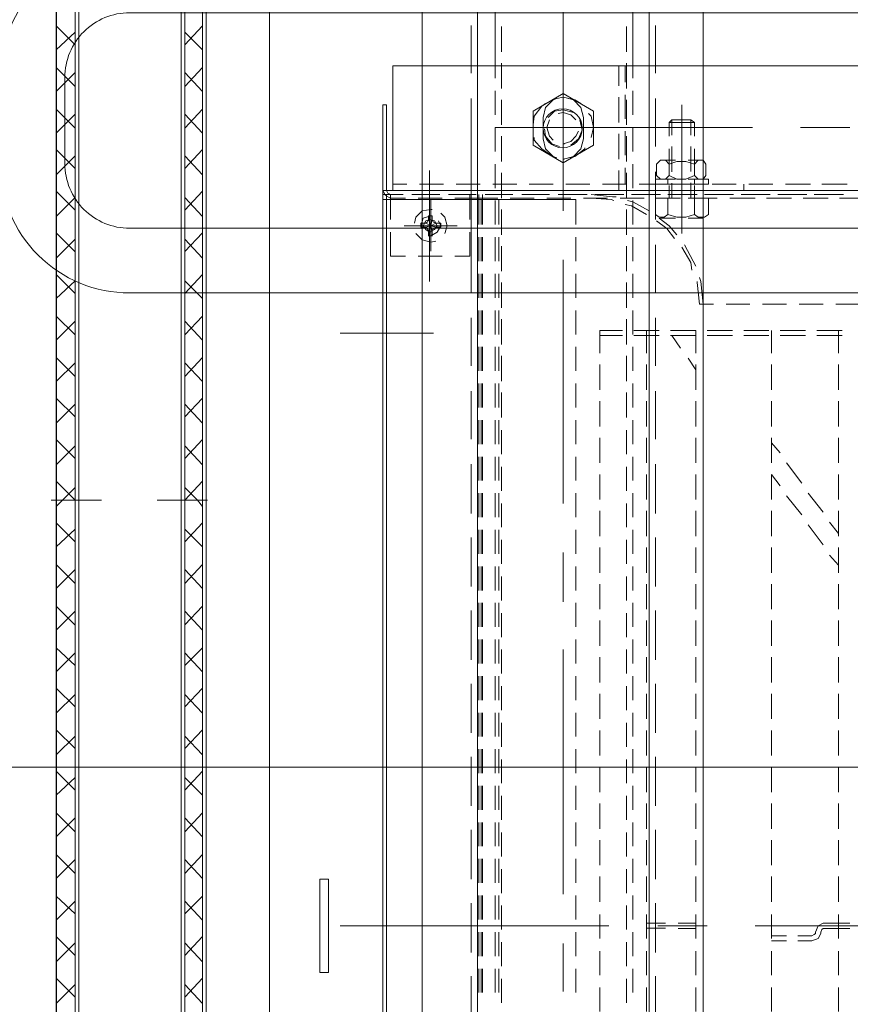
# Model space of a CAD drawing. Header units: millimetres. Extents: x -1435 to 74790, y -2508 to 13830.
# Tile 43 of 95: x 14970 to 15162, y 5265 to 5493. Entities that reach past the tile are written whole.
import ezdxf
from ezdxf.enums import TextEntityAlignment as Align

# ---------------------------------------------------------------- set-up
doc = ezdxf.new("R2010")
doc.units = ezdxf.units.MM
for name, color, linetype, lineweight, true_color in [('A-CEILING-01', 7, 'Continuous', 5, 0xd56ca8), ('A-CEILING-05', 7, 'Continuous', 5, 0x139b48), ('M-MEP-ELLG-LIGHT', 5, 'Continuous', 15, 0x0000ff)]:
    doc.layers.add(name, color=color, linetype=linetype, lineweight=lineweight, true_color=true_color)
doc.layers.add('A-LIGHT', color=1, linetype='Continuous', lineweight=5)
for name, color, linetype, true_color in [('ACMV-EQP-CHW', 30, 'Continuous', 0xff7f00), ('ACMV-FCU', 30, 'Continuous', 0xff7f00), ('RCP LAYOUT', 9, 'Continuous', 0x808080)]:
    doc.layers.add(name, color=color, linetype=linetype, true_color=true_color)
doc.styles.get("Standard").update_dxf_attribs({"font": 'arial.ttf'})

# ---------------------------------------------------------------- blocks, each defined once
blk = doc.blocks.new('LIGHT-600X600MM')
at = {"color": 0}
blk.add_lwpolyline([(-300, 300), (-300, -300), (300, -300), (300, 300)], close=True, dxfattribs=at)
for points in [[(-165, -160), (-165, -140, -0.414214), (-135, -110), (135, -110, -0.414214), (165, -140), (165, -160, -0.414214), (135, -190), (-135, -190, -0.414214)], [(-150, -160), (-150, -140, -0.414214), (-135, -125), (135, -125, -0.414214), (150, -140), (150, -160, -0.414214), (135, -175), (-135, -175, -0.414214)]]:
    blk.add_lwpolyline(points, format="xyb", close=True, dxfattribs=at)
blk.add_attdef('E', text='', height=100).set_placement((400, 250), align=Align.MIDDLE_CENTER)
blk = doc.blocks.new('A$C98a85b24')
at = {"layer": 'M-MEP-ELLG-LIGHT', "color": 8, "true_color": 0x808080}
blk.add_blockref('LIGHT-600X600MM', (10939.99, 5619.99), dxfattribs=at)
blk = doc.blocks.new('A$C256bf26b')
at = {"layer": 'A-CEILING-01', "true_color": 0x808080}
h = blk.add_hatch(dxfattribs=at)
h.set_pattern_fill('ANSI37', color=8, scale=2000)
h.set_pattern_definition([(45, (0, 0), (-176.7767, 176.7767), []), (135, (0, 0), (-176.7767, -176.7767), [])])
edge = h.paths.add_edge_path()
edge.add_line((17350, 13380), (12020, 13380))
edge.add_line((12020, 13380), (12020, 13280))
edge.add_line((12020, 13280), (11820, 13280))
edge.add_line((11820, 13280), (11820, 13380))
edge.add_line((11820, 13380), (6090, 13380))
edge.add_line((6090, 13380), (6090, 13280))
edge.add_line((6090, 13280), (5890, 13280))
edge.add_line((5890, 13280), (5890, 13380))
edge.add_line((5890, 13380), (350, 13380))
edge.add_line((350, 13380), (200, 13380))
edge.add_line((200, 13380), (200, 4520))
edge.add_line((200, 4520), (650, 4520))
edge.add_line((650, 4520), (650, 4220))
edge.add_line((650, 4220), (200, 4220))
edge.add_line((200, 4220), (200, 3270))
edge.add_line((200, 3270), (3945, 3270))
edge.add_line((3945, 3270), (3945, 3920))
edge.add_line((3945, 3920), (6135, 3920))
edge.add_line((6135, 3920), (6135, 3270))
edge.add_line((6135, 3270), (9805, 3270))
edge.add_line((9805, 3270), (9805, 3070))
edge.add_line((9805, 3070), (10125.7, 3070))
edge.add_line((10125.7, 3070), (10125.7, 3423))
edge.add_line((10125.7, 3423), (11242.06, 4539.36))
edge.add_line((11242.06, 4539.36), (10770.13, 5011.3))
edge.add_line((10770.13, 5011.3), (11904.42, 6145.58))
edge.add_line((11904.42, 6145.58), (14298.83, 8540))
edge.add_line((14298.83, 8540), (14450, 8540))
edge.add_line((14450, 8540), (14450, 9620))
edge.add_line((14450, 9620), (14450, 12330))
edge.add_arc((15200, 12330), 750, 90, 180, ccw=False)
edge.add_line((15200, 13080), (17350, 13080))
edge.add_line((17350, 13080), (17350, 13380))
h.paths.add_polyline_path([(5890.13, 11294.23), (6090.12, 11294.23), (6090.12, 11094.22), (5890.13, 11094.22)], flags=16)
h.paths.add_polyline_path([(5890.13, 9330), (6090.12, 9330), (6090.12, 9129.99), (5890.13, 9129.99)], flags=16)
h.paths.add_polyline_path([(5890, 8418.41), (6090, 8418.41), (6090, 8218.41), (5890, 8218.41)], flags=16)
h.paths.add_polyline_path([(5890, 6030), (6090, 6030), (6090, 5829.99), (5890, 5829.99)], flags=16)
h.paths.add_polyline_path([(11820, 8418.41), (12020, 8418.41), (12020, 8218.41), (11820, 8218.41)], flags=16)
h.paths.add_polyline_path([(11820, 9330), (12020, 9330), (12020, 9129.99), (11820, 9129.99)], flags=16)
h.paths.add_polyline_path([(11820.13, 11294.23), (12020.12, 11294.23), (12020.12, 11094.22), (11820.13, 11094.22)], flags=16)
at = {"layer": 'A-CEILING-05', "color": 8, "linetype": 'Continuous', "true_color": 0x808080}
blk.add_line((14590, 5320), (17230, 5320), dxfattribs=at)
at = {"layer": 'A-LIGHT', "color": 8, "true_color": 0x808080}
blk.add_blockref('A$C98a85b24', (4190, 0), dxfattribs=at)
blk = doc.blocks.new('AHU-7.5TR-CARRIER')
at = {"layer": 'ACMV-EQP-CHW', "lineweight": 15}
for points in [[(-284.79, -213.55), (-284.79, -621.93)], [(-255.82, -213.55), (-255.82, -621.93)], [(-255.82, -624.27), (-255.82, -213.84)], [(-85.28, -481.22), (-85.28, -537.97)], [(-254.07, -512.52), (-254.07, -518.37)], [(-229.5, -513.69), (-229.5, -519.25)], [(-270.44, -516.03), (-270.44, -527.44)], [(-85.87, -516.03), (-85.87, -522.17)], [(-84.69, -516.03), (-84.69, -522.17)], [(-257.3, -516.62), (-257.3, -522.46)], [(-254.95, -517.49), (-254.95, -523.35)], [(-254.95, -524.23), (-254.95, -518.37)], [(-223.35, -517.78), (-223.35, -523.63)], [(-222.19, -517.78), (-222.19, -523.63)], [(-223.35, -518.66), (-218.09, -518.66)], [(-215.45, -518.66), (-209.61, -518.66)], [(-206.97, -518.66), (-201.12, -518.66)], [(-198.48, -518.66), (-192.64, -518.66)], [(-190, -518.66), (-184.15, -518.66)], [(-181.53, -518.66), (-175.67, -518.66)], [(-176.26, -518.66), (-178.89, -520.72)], [(-173.04, -518.66), (-167.19, -518.66)], [(-168.94, -518.66), (-171.29, -520.72)], [(-164.55, -518.66), (-158.71, -518.66)], [(-156.07, -518.66), (-150.22, -518.66)], [(-147.59, -518.66), (-141.74, -518.66)], [(-139.11, -518.66), (-133.26, -518.66)], [(-130.62, -518.66), (-124.77, -518.66)], [(-122.14, -518.66), (-116.29, -518.66)], [(-113.66, -518.66), (-107.8, -518.66)], [(-105.18, -518.66), (-99.32, -518.66)], [(-96.69, -518.66), (-90.84, -518.66)], [(-87.92, -518.66), (-82.35, -518.66)], [(-85.87, -518.66), (-85.87, -522.18), (-85.28, -523.34), (-83.82, -523.93)], [(-84.69, -522.18), (-84.69, -518.66)], [(-79.43, -518.66), (-73.87, -518.66)], [(-70.94, -518.66), (-65.39, -518.66)], [(-254.07, -521), (-254.07, -526.85)], [(-229.5, -522.17), (-229.5, -527.73)], [(-181.23, -522.18), (-185.62, -525.69)], [(-173.63, -522.18), (-178.31, -525.69)], [(-84.69, -522.18), (-84.4, -522.46), (-83.82, -522.76)], [(-83.82, -522.76), (-83.53, -522.76)], [(-83.52, -522.76), (-82.35, -523.35), (-81.77, -524.81), (-81.77, -528.02)], [(-257.3, -525.1), (-257.3, -530.95)], [(-83.82, -523.93), (-83.53, -523.93)], [(-83.53, -523.93), (-83.23, -524.23), (-82.94, -524.81), (-82.94, -528.02)], [(-254.95, -525.98), (-254.95, -531.83)], [(-254.95, -532.71), (-254.95, -526.86)], [(-223.35, -526.27), (-223.35, -532.12)], [(-222.19, -526.27), (-222.19, -532.12)], [(-187.96, -527.15), (-192.64, -530.66)], [(-180.64, -527.15), (-185.03, -530.66)], [(-254.07, -529.49), (-254.07, -535.34)], [(-229.5, -530.66), (-229.5, -536.22)], [(-194.98, -532.12), (-197.32, -534.17)], [(-187.37, -532.12), (-190, -534.17)], [(-82.94, -530.66), (-82.94, -534.17)], [(-81.77, -530.66), (-81.77, -534.17)], [(-257.3, -533.88), (-257.3, -539.44)], [(-223.35, -534.17), (-218.09, -534.17)], [(-215.45, -534.17), (-209.61, -534.17)], [(-206.97, -534.17), (-201.12, -534.17)], [(-198.48, -534.17), (-192.64, -534.17)], [(-190, -534.17), (-184.15, -534.17)], [(-181.53, -534.17), (-175.67, -534.17)], [(-173.04, -534.17), (-167.19, -534.17)], [(-164.55, -534.17), (-158.71, -534.17)], [(-156.07, -534.17), (-150.22, -534.17)], [(-147.59, -534.17), (-141.74, -534.17)], [(-139.11, -534.17), (-133.26, -534.17)], [(-130.62, -534.17), (-124.77, -534.17)], [(-122.14, -534.17), (-116.29, -534.17)], [(-113.66, -534.17), (-107.8, -534.17)], [(-105.18, -534.17), (-99.32, -534.17)], [(-96.69, -534.17), (-90.84, -534.17)], [(-87.92, -534.17), (-82.35, -534.17)], [(-79.43, -534.17), (-73.87, -534.17)], [(-70.94, -534.17), (-65.39, -534.17)], [(-254.95, -534.46), (-254.95, -540.31)], [(-254.95, -541.19), (-254.95, -535.34)], [(-223.35, -534.75), (-223.35, -540.6)], [(-222.19, -534.75), (-222.19, -540.6)], [(-270.44, -538.56), (-270.44, -566.94)], [(-254.07, -537.98), (-254.07, -543.82)], [(-257.3, -540.6), (-255.82, -540.6)], [(-229.5, -539.15), (-229.5, -544.7)], [(-257.3, -542.36), (-257.3, -547.92)], [(-254.95, -542.95), (-254.95, -548.79)], [(-223.35, -543.24), (-223.35, -549.09)], [(-222.19, -543.24), (-222.19, -549.09)], [(-254.95, -549.68), (-254.95, -543.82)], [(-254.07, -546.75), (-254.07, -552.3)], [(-229.5, -547.62), (-229.5, -550.84)], [(702.87, -615.2), (-744.36, -615.2), (-744.36, -549.97), (702.87, -549.97)], [(-261.97, -552.01), (-262.85, -551.14), (-262.85, -549.97), (-261.97, -549.38)], [(-261.97, -549.37), (-259.34, -549.37)], [(-259.34, -549.38), (-258.46, -549.97), (-258.46, -551.14), (-259.34, -552.01), (-258.46, -554.06), (-258.46, -556.1), (-259.34, -557.87), (-258.46, -558.74), (-258.46, -559.91), (-259.34, -560.79), (-261.97, -560.79)], [(-258.46, -548.8), (-258.46, -553.48)], [(-258.46, -548.8), (-257.3, -548.8)], [(-257.29, -553.48), (-257.29, -548.79)], [(-254.07, -553.48), (-254.07, -548.79)], [(-250.27, -548.8), (-254.07, -548.8)], [(-250.27, -552.01), (-249.69, -551.14), (-249.69, -549.68), (-250.27, -548.79)], [(-249.39, -553.48), (-249.39, -549.97)], [(-229.5, -549.97), (-234.77, -550.55), (-235.64, -550.84)], [(-85.28, -549.09), (-85.28, -560.5)], [(-271.62, -557.86), (-271.62, -552.01), (-272.21, -552.89)], [(-268.41, -552.01), (-271.62, -552.01)], [(-259.92, -552.01), (-265.49, -552.01)], [(-262.85, -553.48), (-262.85, -550.55)], [(-259.34, -552.01), (-261.97, -552.01), (-262.56, -554.06), (-262.56, -556.11), (-261.97, -557.86), (-259.34, -557.86)], [(-258.46, -553.48), (-258.46, -550.55)], [(-257.3, -552.01), (-258.46, -552.01)], [(-257.3, -550.84), (-257.3, -556.4)], [(-254.07, -552.01), (-257, -552.01)], [(-254.95, -551.43), (-254.95, -557.28)], [(-254.95, -558.16), (-254.95, -552.31)], [(-250.27, -558.16), (-249.69, -556.1), (-249.69, -554.06), (-250.27, -552.01), (-254.07, -552.01)], [(-238.27, -551.72), (-239.45, -552.3), (-243.25, -554.35)], [(-237.4, -552.6), (-239.15, -552.89), (-242.67, -554.94)], [(-229.5, -550.84), (-234.47, -551.43), (-234.77, -551.43)], [(-223.35, -551.72), (-218.09, -551.72)], [(-223.35, -551.72), (-223.35, -557.57)], [(-222.19, -551.72), (-222.19, -557.57)], [(-221.89, -551.72), (-222.19, -551.72)], [(-214.28, -551.72), (-216.92, -553.48)], [(-215.45, -551.72), (-209.61, -551.72)], [(-206.97, -551.72), (-201.12, -551.72)], [(-198.48, -551.72), (-192.64, -551.72)], [(-190, -551.72), (-184.15, -551.72)], [(-181.53, -551.72), (-175.67, -551.72)], [(-173.04, -551.72), (-167.19, -551.72)], [(-164.55, -551.72), (-158.71, -551.72)], [(-156.07, -551.72), (-150.22, -551.72)], [(-147.59, -551.72), (-141.74, -551.72)], [(-139.11, -551.72), (-133.26, -551.72)], [(-130.62, -551.72), (-124.77, -551.72)], [(-122.14, -551.72), (-116.29, -551.72)], [(-113.66, -551.72), (-107.8, -551.72)], [(-105.18, -551.72), (-99.32, -551.72)], [(-96.69, -551.72), (-90.84, -551.72)], [(-87.92, -551.72), (-82.35, -551.72)], [(-85.87, -555.82), (-85.87, -551.72)], [(-84.69, -555.82), (-84.69, -551.72)], [(-79.43, -551.72), (-73.87, -551.72)], [(-70.94, -551.72), (-65.39, -551.72)], [(-245.89, -554.94), (-275.72, -554.94)], [(-268.7, -552.89), (-272.21, -552.89)], [(-271.62, -557.86), (-272.21, -557.28), (-272.21, -552.89)], [(-260.22, -552.89), (-266.07, -552.89)], [(-262.85, -554.94), (-250.26, -554.94)], [(-253.78, -554.94), (-261.97, -554.94)], [(-254.07, -552.89), (-257.59, -552.89)], [(-262.85, -559.62), (-262.85, -556.4)], [(-258.46, -556.4), (-258.46, -561.08)], [(-258.46, -559.62), (-258.46, -556.4)], [(-257.3, -561.08), (-257.3, -556.4)], [(-254.07, -555.24), (-254.07, -560.79)], [(-254.07, -561.08), (-254.07, -556.4)], [(-245.59, -556.11), (-247.64, -557.86), (-249.39, -560.21)], [(-249.39, -559.91), (-249.39, -556.4)], [(-244.71, -556.69), (-247.05, -558.45), (-248.8, -560.79)], [(-219.26, -555.23), (-222.19, -557.28)], [(-268.7, -557.28), (-272.21, -557.28)], [(-268.41, -557.86), (-271.62, -557.86)], [(-260.21, -557.28), (-266.06, -557.28)], [(-259.92, -557.86), (-265.49, -557.86)], [(-261.97, -560.79), (-262.85, -559.91), (-262.85, -558.74), (-261.97, -557.87)], [(-257.3, -558.16), (-258.46, -558.16)], [(-254.07, -557.28), (-257.58, -557.28)], [(-257.3, -559.33), (-257.3, -564.88)], [(-254.07, -557.86), (-257, -557.86)], [(-254.07, -558.16), (-250.27, -558.16), (-249.69, -559.03), (-249.69, -560.21), (-250.27, -561.08), (-254.07, -561.08)], [(-85.87, -563.13), (-85.87, -558.74)], [(-84.7, -563.13), (-84.7, -558.74)], [(-283.03, -561.08), (-294.15, -561.08)], [(-266.06, -561.08), (-277.18, -561.08)], [(-249.1, -561.08), (-260.21, -561.08)], [(-258.46, -561.08), (-257.3, -561.08)], [(-254.95, -559.91), (-254.95, -565.77)], [(-254.95, -566.64), (-254.95, -560.79)], [(-232.13, -561.08), (-243.25, -561.08)], [(-215.17, -561.08), (-226.29, -561.08)], [(-223.35, -560.21), (-223.35, -566.05)], [(-222.19, -560.21), (-222.19, -566.05)], [(-198.19, -561.08), (-209.3, -561.08)], [(-180.94, -561.08), (-192.35, -561.08)], [(-163.97, -561.08), (-175.38, -561.08)], [(-147.01, -561.08), (-158.41, -561.08)], [(-130.03, -561.08), (-141.45, -561.08)], [(-113.08, -561.08), (-124.48, -561.08)], [(-96.1, -561.08), (-107.51, -561.08)], [(-79.13, -561.08), (-90.54, -561.08)], [(-62.17, -561.08), (-73.58, -561.08)], [(675.66, -562.54), (-717.44, -562.54)], [(-254.07, -563.71), (-254.07, -569.27)], [(-251.15, -562.54), (-253.2, -566.35), (-253.49, -567.52)], [(-250.27, -563.13), (-252.32, -566.64), (-252.61, -568.1)], [(-223.35, -563.13), (-218.09, -563.13)], [(-215.45, -563.13), (-209.61, -563.13)], [(-206.97, -563.13), (-201.12, -563.13)], [(-198.48, -563.13), (-192.64, -563.13)], [(-190, -563.13), (-184.15, -563.13)], [(-181.53, -563.13), (-175.67, -563.13)], [(-173.04, -563.13), (-167.19, -563.13)], [(-164.55, -563.13), (-158.71, -563.13)], [(-156.07, -563.13), (-150.22, -563.13)], [(-147.59, -563.13), (-141.74, -563.13)], [(-139.11, -563.13), (-133.26, -563.13)], [(-130.62, -563.13), (-124.77, -563.13)], [(-122.14, -563.13), (-116.29, -563.13)], [(-113.66, -563.13), (-107.8, -563.13)], [(-105.18, -563.13), (-99.32, -563.13)], [(-96.69, -563.13), (-90.84, -563.13)], [(-87.92, -563.13), (-82.35, -563.13)], [(-79.43, -563.13), (-73.87, -563.13)], [(-70.94, -563.13), (-65.39, -563.13)], [(-281.87, -566.35), (-359.68, -566.35)], [(-273.38, -566.35), (-278.93, -566.35)], [(-264.9, -566.35), (-270.44, -566.35)], [(-256.41, -566.35), (-261.97, -566.35)], [(-247.92, -566.35), (-253.49, -566.35)], [(-239.45, -566.35), (-245, -566.35)], [(-230.97, -566.35), (-236.52, -566.35)], [(-222.48, -566.35), (-228.04, -566.35)], [(-213.99, -566.35), (-219.55, -566.35)], [(-205.51, -566.35), (-211.07, -566.35)], [(-197.02, -566.35), (-202.59, -566.35)], [(-188.54, -566.35), (-194.1, -566.35)], [(-180.06, -566.35), (-185.62, -566.35)], [(-171.58, -566.35), (-177.13, -566.35)], [(-163.09, -566.35), (-168.65, -566.35)], [(-154.61, -566.35), (-160.17, -566.35)], [(-146.12, -566.35), (-151.68, -566.35)], [(-137.63, -566.35), (-143.2, -566.35)], [(-129.16, -566.35), (-134.72, -566.35)], [(-120.67, -566.35), (-126.23, -566.35)], [(-112.19, -566.35), (-117.75, -566.35)], [(-103.72, -566.35), (-109.27, -566.35)], [(-95.23, -566.35), (-100.79, -566.35)], [(-86.74, -566.35), (-92.3, -566.35)], [(-78.25, -566.35), (-83.82, -566.35)], [(-69.78, -566.35), (-75.33, -566.35)], [(-288.01, -567.81), (-293.85, -567.81)], [(-279.52, -567.81), (-285.37, -567.81)], [(-284.79, -568.1), (-280.98, -568.1)], [(-278.06, -568.1), (-272.5, -568.1)], [(-271.05, -567.81), (-276.89, -567.81)], [(-270.44, -566.94), (-270.44, -598.23)], [(-269.57, -568.1), (-264.01, -568.1)], [(-262.56, -567.81), (-268.41, -567.81)], [(-261.09, -568.1), (-257.3, -568.1)], [(-254.07, -567.81), (-259.92, -567.81)], [(-257.3, -567.81), (-257.3, -573.36)], [(-254.95, -568.4), (-254.95, -574.24)], [(-245.59, -567.81), (-251.44, -567.81)], [(-237.1, -567.81), (-242.95, -567.81)], [(-228.63, -567.81), (-234.47, -567.81)], [(-220.14, -567.81), (-225.99, -567.81)], [(-223.35, -568.69), (-223.35, -573.96)], [(-222.19, -568.69), (-222.19, -573.96)], [(-211.65, -567.81), (-217.5, -567.81)], [(-203.17, -567.81), (-209.02, -567.81)], [(-194.69, -567.81), (-200.25, -567.81)], [(-186.21, -567.81), (-191.76, -567.81)], [(-177.72, -567.81), (-183.27, -567.81)], [(-169.24, -567.81), (-174.8, -567.81)], [(-160.75, -567.81), (-166.32, -567.81)], [(-152.27, -567.81), (-157.83, -567.81)], [(-143.79, -567.81), (-149.34, -567.81)], [(-135.3, -567.81), (-140.86, -567.81)], [(-126.82, -567.81), (-132.37, -567.81)], [(-118.34, -567.81), (-123.89, -567.81)], [(-109.86, -567.81), (-115.41, -567.81)], [(-101.37, -567.81), (-106.93, -567.81)], [(-92.89, -567.81), (-98.45, -567.81)], [(-84.4, -567.81), (-89.96, -567.81)], [(-75.92, -567.81), (-81.48, -567.81)], [(-67.43, -567.81), (-72.99, -567.81)], [(-284.79, -569.56), (-280.12, -569.56)], [(-277.47, -569.56), (-271.62, -569.56)], [(-268.98, -569.56), (-263.14, -569.56)], [(-260.51, -569.56), (-255.82, -569.56)], [(-254.95, -575.13), (-254.95, -569.27)], [(-254.36, -570.15), (-254.36, -571.03), (-254.95, -576)], [(-253.49, -570.74), (-253.78, -571.32), (-254.07, -576)], [(-270.44, -572.49), (-270.44, -592.67)], [(-254.07, -572.2), (-254.07, -577.76)], [(-85.28, -571.9), (-85.28, -634.21)], [(-85.28, -631.29), (-85.28, -572.2)], [(-274.26, -575.41), (-278.35, -582.44), (-274.26, -589.46)], [(-274.26, -575.41), (-266.36, -575.41)], [(-268.11, -576), (-270.44, -575.42), (-273.09, -576), (-273.67, -576.59)], [(-266.36, -589.46), (-262.27, -582.44), (-266.36, -575.42)], [(-223.35, -573.95), (-218.09, -573.95)], [(-215.45, -573.95), (-209.61, -573.95)], [(-206.97, -573.95), (-201.12, -573.95)], [(-198.48, -573.95), (-192.64, -573.95)], [(-190, -573.95), (-184.15, -573.95)], [(-181.53, -573.95), (-175.67, -573.95)], [(-173.04, -573.95), (-167.19, -573.95)], [(-164.55, -573.95), (-158.71, -573.95)], [(-156.07, -573.95), (-150.22, -573.95)], [(-147.59, -573.95), (-141.74, -573.95)], [(-139.11, -573.95), (-133.26, -573.95)], [(-130.62, -573.95), (-124.77, -573.95)], [(-122.14, -573.95), (-116.29, -573.95)], [(-113.66, -573.95), (-107.8, -573.95)], [(-105.18, -573.95), (-99.32, -573.95)], [(-96.69, -573.95), (-90.84, -573.95)], [(-87.92, -573.95), (-82.35, -573.95)], [(-79.43, -573.95), (-73.87, -573.95)], [(-70.94, -573.95), (-65.39, -573.95)], [(-272.79, -577.76), (-275.13, -578.34), (-276.89, -580.1), (-277.18, -581.27)], [(-272.79, -577.76), (-267.82, -577.76)], [(-263.43, -581.27), (-263.72, -580.1), (-265.49, -578.34), (-267.82, -577.76)], [(-263.14, -582.15), (-263.14, -582.44), (-263.73, -579.8), (-265.49, -577.47), (-265.77, -577.47)], [(-257.3, -576.29), (-257.3, -581.86)], [(-254.95, -576.88), (-254.95, -582.73)], [(-254.95, -583.6), (-254.95, -577.76)], [(-276.01, -578.34), (-276.89, -579.8), (-277.47, -582.44), (-277.18, -583.9)], [(-273.96, -580.1), (-274.54, -582.44), (-274.26, -584.49), (-272.79, -585.94)], [(-272.21, -579.51), (-273.38, -580.68), (-273.96, -582.44), (-273.68, -583.6)], [(-266.36, -580.68), (-267.82, -578.93), (-269.87, -578.05), (-272.21, -578.63)], [(-266.65, -582.15), (-266.65, -582.44), (-267.23, -580.68), (-268.41, -579.51), (-269.57, -578.93)], [(-247.92, -579.51), (-253.79, -579.51)], [(-253.78, -579.51), (-253.78, -624.27), (83.52, -624.27), (83.52, -579.51)], [(-239.45, -579.51), (-245, -579.51)], [(-230.96, -579.51), (-236.52, -579.51)], [(-222.48, -579.51), (-228.04, -579.51)], [(-213.99, -579.51), (-219.55, -579.51)], [(-205.51, -579.51), (-211.07, -579.51)], [(-197.03, -579.51), (-202.59, -579.51)], [(-188.55, -579.51), (-194.1, -579.51)], [(-180.06, -579.51), (-185.62, -579.51)], [(-171.58, -579.51), (-177.13, -579.51)], [(-163.09, -579.51), (-168.65, -579.51)], [(-154.61, -579.51), (-160.17, -579.51)], [(-146.13, -579.51), (-151.68, -579.51)], [(-137.64, -579.51), (-143.2, -579.51)], [(-129.16, -579.51), (-134.72, -579.51)], [(-120.67, -579.51), (-126.23, -579.51)], [(-112.19, -579.51), (-117.75, -579.51)], [(-103.72, -579.51), (-109.27, -579.51)], [(-95.23, -579.51), (-100.79, -579.51)], [(-86.74, -579.51), (-92.3, -579.51)], [(-78.25, -579.51), (-83.82, -579.51)], [(-69.78, -579.51), (-75.33, -579.51)], [(-254.07, -580.68), (-254.07, -586.24)], [(-273.68, -582.44), (-330.43, -582.44)], [(-288.31, -582.44), (-252.32, -582.44)], [(-277.18, -583.9), (-276.89, -584.78), (-275.13, -586.53), (-272.79, -587.12)], [(-270.16, -586.82), (-268.41, -586.53), (-266.65, -585.07), (-266.07, -583.31)], [(-267.82, -587.12), (-265.49, -586.53), (-263.73, -584.78), (-263.43, -583.9)], [(-251.15, -582.44), (-262.56, -582.44)], [(-183.27, -582.44), (-239.74, -582.44)], [(-160.46, -582.44), (-171.87, -582.44)], [(-92.59, -582.44), (-149.34, -582.44)], [(-70.07, -582.44), (-81.18, -582.44)], [(-276.01, -586.53), (-275.42, -587.41), (-273.08, -589.16), (-271.05, -589.46)], [(-272.21, -585.65), (-270.45, -586.24), (-268.41, -585.65), (-267.52, -584.78)], [(-268.11, -589.16), (-267.52, -589.16), (-265.49, -587.41), (-264.02, -585.36)], [(-257.3, -584.78), (-257.3, -590.33)], [(-254.95, -585.65), (-254.95, -591.22)], [(-254.95, -592.09), (-254.95, -586.24)], [(-272.79, -587.12), (-267.82, -587.12)], [(-254.07, -589.16), (-254.07, -594.73)], [(-274.26, -589.46), (-266.36, -589.46)], [(-257.3, -593.25), (-257.3, -598.81)], [(-254.95, -594.14), (-254.95, -599.7)], [(-254.95, -600.58), (-254.95, -595.02)], [(-363.19, -598.23), (-284.79, -598.23)], [(-293.85, -596.77), (-288.01, -596.77)], [(-285.37, -596.77), (-279.52, -596.77)], [(-284.79, -598.23), (-281.87, -598.23)], [(-278.93, -598.23), (-273.38, -598.23)], [(-276.89, -596.77), (-271.05, -596.77)], [(-270.44, -598.23), (-264.9, -598.23)], [(-268.41, -596.77), (-262.56, -596.77)], [(-261.97, -598.23), (-256.41, -598.23)], [(-259.92, -596.77), (-254.07, -596.77)], [(-254.07, -597.65), (-254.07, -604.09)], [(-247.92, -597.35), (-253.79, -597.35)], [(-253.49, -598.23), (-247.92, -598.23)], [(-251.44, -596.77), (-245.59, -596.77)], [(-239.45, -597.35), (-245, -597.35)], [(-245, -598.23), (-239.44, -598.23)], [(-242.95, -596.77), (-237.1, -596.77)], [(-230.96, -597.35), (-236.52, -597.35)], [(-236.52, -598.23), (-230.96, -598.23)], [(-234.47, -596.77), (-228.63, -596.77)], [(-222.48, -597.35), (-228.04, -597.35)], [(-228.04, -598.23), (-222.48, -598.23)], [(-225.98, -596.77), (-220.14, -596.77)], [(-213.99, -597.35), (-219.55, -597.35)], [(-219.55, -598.23), (-213.99, -598.23)], [(-217.51, -596.77), (-211.65, -596.77)], [(-205.51, -597.35), (-211.07, -597.35)], [(-211.07, -598.23), (-205.51, -598.23)], [(-209.02, -596.77), (-203.17, -596.77)], [(-197.03, -597.35), (-202.59, -597.35)], [(-202.59, -598.23), (-197.03, -598.23)], [(-200.25, -596.77), (-194.69, -596.77)], [(-188.55, -597.35), (-194.1, -597.35)], [(-194.1, -598.23), (-188.54, -598.23)], [(-191.76, -596.77), (-186.21, -596.77)], [(-180.06, -597.35), (-185.62, -597.35)], [(-185.62, -598.23), (-180.05, -598.23)], [(-183.27, -596.77), (-177.72, -596.77)], [(-171.58, -597.35), (-177.13, -597.35)], [(-177.13, -598.23), (-171.58, -598.23)], [(-174.8, -596.77), (-169.24, -596.77)], [(-163.09, -597.35), (-168.65, -597.35)], [(-168.65, -598.23), (-163.09, -598.23)], [(-166.32, -596.77), (-160.75, -596.77)], [(-154.61, -597.35), (-160.17, -597.35)], [(-160.17, -598.23), (-154.61, -598.23)], [(-157.83, -596.77), (-152.27, -596.77)], [(-146.13, -597.35), (-151.68, -597.35)], [(-151.68, -598.23), (-146.13, -598.23)], [(-149.34, -596.77), (-143.79, -596.77)], [(-137.64, -597.35), (-143.2, -597.35)], [(-143.2, -598.23), (-137.64, -598.23)], [(-140.86, -596.77), (-135.3, -596.77)], [(-129.16, -597.35), (-134.72, -597.35)], [(-134.72, -598.23), (-129.16, -598.23)], [(-132.38, -596.77), (-126.82, -596.77)], [(-120.67, -597.35), (-126.23, -597.35)], [(-126.23, -598.23), (-120.67, -598.23)], [(-123.89, -596.77), (-118.34, -596.77)], [(-112.19, -597.35), (-117.75, -597.35)], [(-117.75, -598.23), (-112.19, -598.23)], [(-115.41, -596.77), (-109.86, -596.77)], [(-103.72, -597.35), (-109.27, -597.35)], [(-109.27, -598.23), (-103.72, -598.23)], [(-106.93, -596.77), (-101.37, -596.77)], [(-95.23, -597.35), (-100.79, -597.35)], [(-100.79, -598.23), (-95.23, -598.23)], [(-98.45, -596.77), (-92.89, -596.77)], [(-86.74, -597.35), (-92.3, -597.35)], [(-92.3, -598.23), (-86.74, -598.23)], [(-89.96, -596.77), (-84.4, -596.77)], [(-78.25, -597.35), (-83.82, -597.35)], [(-83.82, -598.23), (-78.25, -598.23)], [(-81.48, -596.77), (-75.92, -596.77)], [(-75.34, -598.23), (-69.78, -598.23)], [(-69.78, -597.35), (-75.33, -597.35)], [(-72.99, -596.77), (-67.44, -596.77)], [(675.66, -602.33), (-717.44, -602.33)], [(-257.3, -601.75), (-257.3, -607.3)], [(-254.95, -601.16), (-247.92, -601.16)], [(-254.95, -602.04), (-247.92, -602.04)], [(-254.95, -602.62), (-254.95, -608.18)], [(-253.78, -601.45), (-247.92, -601.45)], [(-253.78, -602.33), (-247.92, -602.33)], [(-245, -601.16), (-239.45, -601.16)], [(-245, -601.45), (-239.45, -601.45)], [(-245, -602.04), (-239.45, -602.04)], [(-245, -602.33), (-239.45, -602.33)], [(-236.52, -601.16), (-230.96, -601.16)], [(-236.52, -601.45), (-230.97, -601.45)], [(-236.52, -602.04), (-230.96, -602.04)], [(-236.52, -602.33), (-230.97, -602.33)], [(-228.04, -601.16), (-222.48, -601.16)], [(-228.04, -601.45), (-222.48, -601.45)], [(-228.04, -602.04), (-222.48, -602.04)], [(-228.04, -602.33), (-222.48, -602.33)], [(-219.55, -601.16), (-213.99, -601.16)], [(-219.55, -601.45), (-213.99, -601.45)], [(-219.55, -602.04), (-213.99, -602.04)], [(-219.55, -602.33), (-213.99, -602.33)], [(-211.07, -601.16), (-205.51, -601.16)], [(-211.07, -601.45), (-205.51, -601.45)], [(-211.07, -602.04), (-205.51, -602.04)], [(-211.07, -602.33), (-205.51, -602.33)], [(-202.59, -601.16), (-197.03, -601.16)], [(-202.59, -601.45), (-197.02, -601.45)], [(-202.59, -602.04), (-197.03, -602.04)], [(-202.59, -602.33), (-197.02, -602.33)], [(-194.1, -601.16), (-188.55, -601.16)], [(-194.1, -601.45), (-188.54, -601.45)], [(-194.1, -602.04), (-188.55, -602.04)], [(-194.1, -602.33), (-188.54, -602.33)], [(-185.62, -601.16), (-180.06, -601.16)], [(-185.62, -602.04), (-180.06, -602.04)], [(-185.61, -601.45), (-180.06, -601.45)], [(-185.61, -602.33), (-180.06, -602.33)], [(-177.13, -601.16), (-171.58, -601.16)], [(-177.13, -601.45), (-171.58, -601.45)], [(-177.13, -602.04), (-171.58, -602.04)], [(-177.13, -602.33), (-171.58, -602.33)], [(-168.65, -601.16), (-163.09, -601.16)], [(-168.65, -601.45), (-163.09, -601.45)], [(-168.65, -602.04), (-163.09, -602.04)], [(-168.65, -602.33), (-163.09, -602.33)], [(-160.17, -601.16), (-154.61, -601.16)], [(-160.17, -601.45), (-154.61, -601.45)], [(-160.17, -602.04), (-154.61, -602.04)], [(-160.17, -602.33), (-154.61, -602.33)], [(-151.68, -601.16), (-146.13, -601.16)], [(-151.68, -601.45), (-146.12, -601.45)], [(-151.68, -602.04), (-146.13, -602.04)], [(-151.68, -602.33), (-146.12, -602.33)], [(-143.2, -601.16), (-137.64, -601.16)], [(-143.2, -601.45), (-137.63, -601.45)], [(-143.2, -602.04), (-137.64, -602.04)], [(-143.2, -602.33), (-137.63, -602.33)], [(-134.72, -601.16), (-129.16, -601.16)], [(-134.72, -601.45), (-129.16, -601.45)], [(-134.72, -602.04), (-129.16, -602.04)], [(-134.72, -602.33), (-129.16, -602.33)], [(-126.23, -601.16), (-120.67, -601.16)], [(-126.23, -601.45), (-120.67, -601.45)], [(-126.23, -602.04), (-120.67, -602.04)], [(-126.23, -602.33), (-120.67, -602.33)], [(-117.75, -601.16), (-112.19, -601.16)], [(-117.75, -601.45), (-112.19, -601.45)], [(-117.75, -602.04), (-112.19, -602.04)], [(-117.75, -602.33), (-112.19, -602.33)], [(-109.27, -601.16), (-103.72, -601.16)], [(-109.27, -601.45), (-103.72, -601.45)], [(-109.27, -602.04), (-103.72, -602.04)], [(-109.27, -602.33), (-103.72, -602.33)], [(-100.79, -601.16), (-95.23, -601.16)], [(-100.79, -601.45), (-95.23, -601.45)], [(-100.79, -602.04), (-95.23, -602.04)], [(-100.79, -602.33), (-95.23, -602.33)], [(-92.3, -601.16), (-86.74, -601.16)], [(-92.3, -601.45), (-86.74, -601.45)], [(-92.3, -602.04), (-86.74, -602.04)], [(-92.3, -602.33), (-86.74, -602.33)], [(-83.82, -601.16), (-78.25, -601.16)], [(-83.82, -601.45), (-78.25, -601.45)], [(-83.82, -602.04), (-78.25, -602.04)], [(-83.82, -602.33), (-78.25, -602.33)], [(-75.33, -601.16), (-69.78, -601.16)], [(-75.33, -601.45), (-69.78, -601.45)], [(-75.33, -602.04), (-69.78, -602.04)], [(-75.33, -602.33), (-69.78, -602.33)], [(-283.03, -603.79), (-294.15, -603.79)], [(-266.06, -603.79), (-277.18, -603.79)], [(-269.87, -603.79), (-259.34, -603.79)], [(-249.1, -603.79), (-260.21, -603.79)], [(-254.95, -609.06), (-254.95, -603.5)], [(-254.95, -604.09), (-249.1, -604.09)], [(-254.07, -604.09), (-254.07, -607.59)], [(-253.78, -603.79), (-243.25, -603.79)], [(-246.17, -604.09), (-240.62, -604.09)], [(-232.13, -603.79), (-243.25, -603.79)], [(-240.61, -604.09), (-240.61, -607.59)], [(-215.17, -603.79), (-226.29, -603.79)], [(-198.19, -603.79), (-209.3, -603.79)], [(-180.94, -603.79), (-192.35, -603.79)], [(-163.97, -603.79), (-175.38, -603.79)], [(-147.01, -603.79), (-158.41, -603.79)], [(-130.03, -603.79), (-141.45, -603.79)], [(-113.08, -603.79), (-124.48, -603.79)], [(-96.1, -603.79), (-107.51, -603.79)], [(-79.13, -603.79), (-90.54, -603.79)], [(-62.17, -603.79), (-73.58, -603.79)], [(-247.64, -607.01), (-247.64, -618.12)], [(-247.64, -619.3), (-247.64, -607.3)], [(-245.89, -609.93), (-247.64, -609.35), (-249.69, -609.93), (-250.56, -610.81)], [(-247.64, -608.17), (-247.64, -618.42)], [(-257.3, -610.23), (-257.3, -615.79)], [(-254.95, -611.1), (-254.95, -616.66)], [(-254.95, -617.53), (-254.95, -611.98)], [(-254.07, -610.52), (-254.07, -616.07)], [(-248.23, -611.98), (-247.64, -613.15), (-249.1, -612.86), (-248.51, -612.56), (-248.23, -611.98), (-248.23, -610.81)], [(-245.3, -613.15), (-246.17, -611.69), (-247.64, -610.81), (-248.81, -611.4)], [(-248.23, -610.81), (-247.35, -610.81), (-247.35, -611.98), (-247.05, -612.56), (-246.47, -612.86), (-245.29, -612.86)], [(-246.47, -612.86), (-247.64, -613.15), (-247.34, -611.98)], [(-245.89, -616.66), (-244.41, -615.2), (-243.83, -613.15), (-244.13, -611.98)], [(-240.61, -610.52), (-240.61, -616.07)], [(-234.77, -613.45), (-260.51, -613.45)], [(-241.79, -613.15), (-253.78, -613.15)], [(-252.9, -613.15), (-242.67, -613.15)], [(-251.44, -612.86), (-251.44, -613.15), (-251.15, -615.2), (-249.69, -616.66), (-248.23, -616.96)], [(-249.97, -612.86), (-249.97, -613.15), (-249.39, -614.91), (-247.64, -615.5), (-246.76, -615.2)], [(-249.97, -613.73), (-249.97, -612.86)], [(-249.1, -612.86), (-249.97, -612.86)], [(-249.1, -613.73), (-249.97, -613.73)], [(-249.1, -613.73), (-247.64, -613.15), (-247.35, -614.32)], [(-247.35, -615.49), (-248.23, -615.49), (-248.23, -614.32), (-248.51, -614.03), (-249.1, -613.73)], [(-247.34, -614.32), (-247.05, -614.04), (-246.47, -613.73), (-247.64, -613.15), (-248.23, -614.32)], [(-247.35, -615.5), (-247.35, -614.32)], [(-245.29, -613.73), (-246.47, -613.73)], [(-245.3, -613.73), (-245.3, -612.86)], [(-222.77, -612.57), (-222.77, -634.21)], [(-257.29, -618.71), (-257.29, -621.93)], [(-254.95, -619.59), (-254.95, -622.51)], [(-254.95, -624.27), (-254.95, -620.47)], [(-254.07, -619), (-254.07, -622.51)], [(-240.61, -619), (-240.61, -622.51)], [(-284.79, -621.93), (-255.82, -621.93)], [(-275.72, -624.27), (-255.82, -624.27), (-254.66, -623.68), (-254.07, -622.51)], [(-275.72, -623.4), (-255.82, -623.4)], [(-275.72, -623.4), (-275.72, -624.27)], [(-255.82, -623.4), (-255.24, -623.1), (-254.95, -622.51)], [(-254.95, -622.51), (-249.1, -622.51)], [(-254.95, -623.4), (84.39, -623.4)], [(-254.95, -624.27), (-254.95, -623.4)], [(-253.78, -623.4), (-247.92, -623.4)], [(-246.17, -622.51), (-240.62, -622.51)], [(-245, -623.4), (-239.45, -623.4)], [(-236.52, -623.4), (-230.97, -623.4)], [(-228.04, -623.4), (-222.48, -623.4)], [(-219.55, -623.4), (-213.99, -623.4)], [(-211.07, -623.4), (-205.51, -623.4)], [(-202.59, -623.4), (-197.02, -623.4)], [(-194.1, -623.4), (-188.54, -623.4)], [(-185.61, -623.4), (-180.06, -623.4)], [(-177.13, -623.4), (-171.58, -623.4)], [(-168.65, -623.4), (-163.09, -623.4)], [(-160.17, -623.4), (-154.61, -623.4)], [(-151.68, -623.4), (-146.12, -623.4)], [(-143.2, -623.4), (-137.63, -623.4)], [(-134.72, -623.4), (-129.16, -623.4)], [(-126.23, -623.4), (-120.67, -623.4)], [(-117.75, -623.4), (-112.19, -623.4)], [(-109.27, -623.4), (-103.72, -623.4)], [(-100.79, -623.4), (-95.23, -623.4)], [(-92.3, -623.4), (-86.74, -623.4)], [(-83.82, -623.4), (-78.25, -623.4)], [(-75.33, -623.4), (-69.78, -623.4)], [(-255.82, -624.27), (85.27, -624.27)], [(-718.91, -650.6), (-718.91, -665.23), (719.25, -665.23)], [(677.13, -665.23), (677.13, -650.6), (-718.91, -650.6)], [(-394.06, -666.11), (405.94, -666.11)], [(-302.49, -665.23), (-291.09, -665.23)], [(-289.63, -670.2), (-294.01, -666.11)], [(-292.55, -670.2), (-288.45, -666.11)], [(-285.24, -665.23), (-274.13, -665.23)], [(-279.97, -670.2), (-284.35, -666.11)], [(-283.19, -670.2), (-278.8, -666.11)], [(-270.31, -670.2), (-274.71, -666.11)], [(-273.53, -670.2), (-269.15, -666.11)], [(-268.26, -665.23), (-257.14, -665.23)], [(-260.95, -670.2), (-265.35, -666.11)], [(-263.88, -670.2), (-259.49, -666.11)], [(-251.3, -670.2), (-255.69, -666.11)], [(-254.23, -670.2), (-249.83, -666.11)], [(-251.31, -665.23), (-240.18, -665.23)], [(-241.66, -670.2), (-246.03, -666.11)], [(-244.57, -670.2), (-240.18, -666.11)], [(-231.99, -670.2), (-236.39, -666.11)], [(-234.92, -670.2), (-230.83, -666.11)], [(-234.33, -665.23), (-223.22, -665.23)], [(-222.34, -670.2), (-226.73, -666.11)], [(-225.55, -670.2), (-221.16, -666.11)], [(-217.37, -665.23), (-206.25, -665.23)], [(-212.69, -670.2), (-217.07, -666.11)], [(-215.9, -670.2), (-211.51, -666.11)], [(-203.32, -670.2), (-207.71, -666.11)], [(-206.25, -670.2), (-201.87, -666.11)], [(-200.4, -665.23), (-189.28, -665.23)], [(-193.67, -670.2), (-198.05, -666.11)], [(-196.59, -670.2), (-192.21, -666.11)], [(-184.02, -670.2), (-188.41, -666.11)], [(-186.95, -670.2), (-184.02, -667.28), (-182.56, -666.11)], [(-184.02, -676.64), (-184.02, -664.93)], [(-183.43, -665.23), (-172.31, -665.23)], [(-174.36, -670.2), (-178.76, -666.11)], [(-177.29, -670.2), (-173.19, -666.11)], [(-164.71, -670.2), (-169.1, -666.11)], [(-167.94, -670.2), (-163.54, -666.11)], [(-166.46, -665.23), (-155.05, -665.23)], [(-155.06, -670.2), (-159.44, -666.11)], [(-158.27, -670.2), (-153.89, -666.11)], [(-145.69, -670.2), (-149.79, -666.11)], [(-149.5, -665.23), (-138.09, -665.23)], [(-148.62, -670.2), (-144.23, -666.11)], [(-136.04, -670.2), (-140.43, -666.11)], [(-138.97, -670.2), (-134.58, -666.11)], [(-132.53, -665.23), (-121.12, -665.23)], [(-126.4, -670.2), (-130.78, -666.11)], [(-129.31, -670.2), (-124.93, -666.11)], [(-116.73, -670.2), (-121.12, -666.11)], [(-119.66, -670.2), (-115.56, -666.11)], [(-115.56, -665.23), (-104.15, -665.23)], [(-107.08, -670.2), (-111.47, -666.11)], [(-110.3, -670.2), (-105.91, -666.11)], [(-97.43, -670.2), (-101.81, -666.11)], [(-100.65, -670.2), (-96.25, -666.11)], [(-98.6, -665.23), (-87.19, -665.23)], [(-88.07, -670.2), (-92.16, -666.11)], [(-90.99, -670.2), (-86.6, -666.11)], [(-78.42, -670.2), (-82.8, -666.11)], [(-81.63, -665.23), (-70.22, -665.23)], [(-81.34, -670.2), (-76.95, -666.11)], [(-68.75, -670.2), (-73.14, -666.11)], [(-71.68, -670.2), (-67.29, -666.11)], [(-394.06, -670.2), (405.94, -670.2)], [(-394.06, -671.08), (405.94, -671.08)], [(-184.02, -701.21), (-184.02, -689.5)], [(405.94, -694.78), (-394.06, -694.78)], [(405.94, -695.65), (-394.06, -695.65)], [(-289.63, -695.65), (-294.01, -700.04)], [(-292.55, -695.65), (-288.45, -700.04)], [(-279.97, -695.65), (-284.35, -700.04)], [(-283.19, -695.65), (-278.8, -700.04)], [(-270.31, -695.65), (-274.71, -700.04)], [(-273.53, -695.65), (-269.15, -700.04)], [(-260.95, -695.65), (-265.35, -700.04)], [(-263.88, -695.65), (-259.49, -700.04)], [(-251.31, -695.65), (-255.69, -700.04)], [(-254.23, -695.65), (-249.83, -700.04)], [(-241.65, -695.65), (-246.03, -700.04)], [(-244.57, -695.65), (-240.18, -700.04)], [(-231.99, -695.65), (-236.39, -700.04)], [(-234.92, -695.65), (-230.83, -700.04)], [(-222.34, -695.65), (-226.73, -700.04)], [(-225.55, -695.65), (-221.16, -700.04)], [(-212.69, -695.65), (-217.07, -700.04)], [(-215.9, -695.65), (-211.51, -700.04)], [(-203.33, -695.65), (-207.7, -700.04)], [(-206.25, -695.65), (-201.87, -700.04)], [(-193.67, -695.65), (-198.05, -700.04)], [(-196.59, -695.65), (-192.21, -700.04)], [(-184.02, -695.65), (-188.41, -700.04)], [(-186.95, -695.65), (-184.02, -698.57), (-182.56, -700.04)], [(-174.37, -695.65), (-178.76, -700.04)], [(-177.29, -695.65), (-173.19, -700.04)], [(-164.71, -695.65), (-169.1, -700.04)], [(-167.93, -695.65), (-163.54, -700.04)], [(-155.05, -695.65), (-159.44, -700.04)], [(-158.27, -695.65), (-153.89, -700.04)], [(-145.69, -695.65), (-149.79, -700.04)], [(-148.62, -695.65), (-144.23, -700.04)], [(-136.04, -695.65), (-140.43, -700.04)], [(-138.97, -695.65), (-134.58, -700.04)], [(-126.4, -695.65), (-130.78, -700.04)], [(-129.31, -695.65), (-124.93, -700.04)], [(-116.73, -695.65), (-121.12, -700.04)], [(-119.66, -695.65), (-115.57, -700.04)], [(-107.08, -695.65), (-111.47, -700.04)], [(-110.3, -695.65), (-105.91, -700.04)], [(-97.43, -695.65), (-101.81, -700.04)], [(-100.65, -695.65), (-96.25, -700.04)], [(-88.06, -695.65), (-92.16, -700.04)], [(-90.99, -695.65), (-86.6, -700.04)], [(-78.42, -695.65), (-82.79, -700.04)], [(-81.34, -695.65), (-76.95, -700.04)], [(-68.76, -695.65), (-73.14, -700.04)], [(-71.68, -695.65), (-67.29, -700.04)], [(-394.06, -700.04), (405.94, -700.04)]]:
    blk.add_lwpolyline(points, dxfattribs=at)
for points in [[(-247.64, -614.91), (-246.76, -614.32), (-246.17, -613.45), (-246.76, -612.27), (-247.64, -611.69), (-248.81, -612.27), (-249.1, -613.45), (-248.81, -614.32)], [(-74.46, -636.85), (-96.1, -636.85), (-96.1, -638.9), (-74.46, -638.9)]]:
    blk.add_lwpolyline(points, close=True, dxfattribs=at)
blk.add_circle((-270.29, -582.58), 4.53, dxfattribs=at)
at = {"layer": 'ACMV-FCU', "color": 8, "true_color": 0x808080}
blk.add_line((-394.06, -700.04), (406.73, -700.04), dxfattribs=at)

msp = doc.modelspace()

# ---------------------------------------------------------------- block references
at = {"rotation": 269.9999999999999}
msp.add_blockref('AHU-7.5TR-CARRIER', (15678, 5197.91), dxfattribs=at)
at = {"layer": 'RCP LAYOUT'}
msp.add_blockref('A$C256bf26b', (0, 0), dxfattribs=at)

doc.saveas('drawing.dxf')
